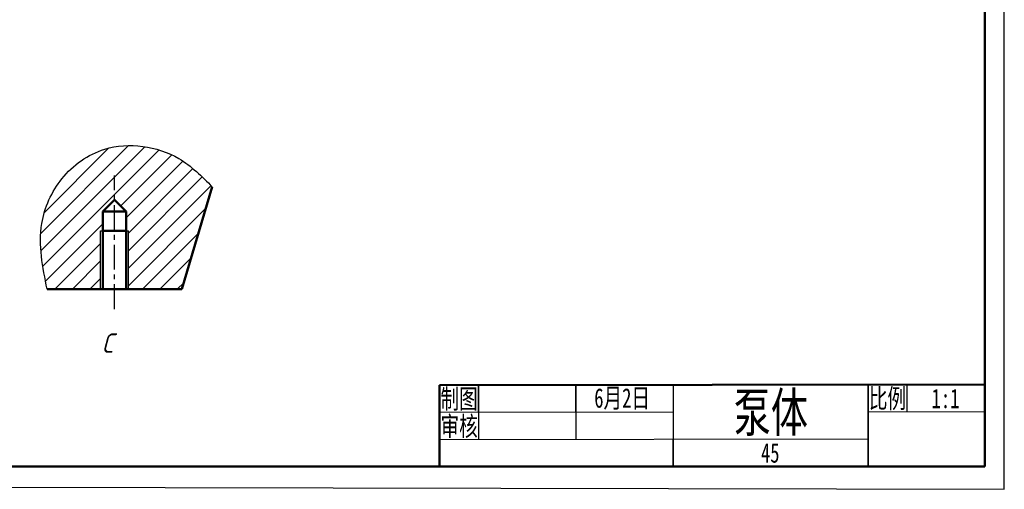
# Model space of a CAD drawing. Header units: millimetres. Extents: x 0 to 420, y -1 to 296.
# Tile 2 of 6: x 167 to 420, y -1 to 120. Entities that reach past the tile are written whole.
import ezdxf
from ezdxf.enums import TextEntityAlignment as Align

# ---------------------------------------------------------------- set-up
doc = ezdxf.new("R2010")
doc.units = ezdxf.units.MM
doc.header["$LTSCALE"] = 0.2
doc.linetypes.add('CENTER', pattern=[50.8, 31.75, -6.35, 6.35, -6.35])
for name, color, linetype, lineweight in [('Think Line', 7, 'Continuous', 50), ('粗实线', 7, 'Continuous', 50), ('细实线', 7, 'Continuous', 25), ('阴影', 7, 'Continuous', 9)]:
    doc.layers.add(name, color=color, linetype=linetype, lineweight=lineweight)
doc.layers.add('点划线', color=3, linetype='CENTER')
doc.styles.add('尺寸数字', font='gbeitc.shx', dxfattribs={"bigfont": 'gbcbig.shx'})
doc.styles.add('汉字', font='simfang.ttf', dxfattribs={"width": 0.7})

msp = doc.modelspace()

# ---------------------------------------------------------------- hatches: boundary and pattern name
at = {"layer": '阴影'}
h = msp.add_hatch(dxfattribs=at)
h.set_pattern_fill('ANSI31', color=256)
edge = h.paths.add_edge_path()
edge.add_spline(control_points=[(216.61, 76.77), (213.94, 79.45), (206.73, 86.69), (190.16, 89.04), (177.23, 79.81), (171.1, 66.04), (173.07, 56.15), (174.2, 50.48)], knot_values=[0, 0, 0, 0, 11.249533, 30.437828, 43.761141, 56.39937, 73.308758, 73.308758, 73.308758, 73.308758], degree=3, periodic=0)
edge.add_line((174.2, 50.48), (187.95, 50.48))
edge.add_line((187.95, 50.48), (187.95, 65.48))
edge.add_line((187.95, 65.48), (188.51, 65.48))
edge.add_line((188.51, 65.48), (188.51, 70.48))
edge.add_line((188.51, 70.48), (191.51, 73.48))
edge.add_line((191.51, 73.48), (194.51, 70.48))
edge.add_line((194.51, 70.48), (194.51, 65.48))
edge.add_line((194.51, 65.48), (195.06, 65.48))
edge.add_line((195.06, 65.48), (195.06, 50.48))
edge.add_line((195.06, 50.48), (208.81, 50.48))
edge.add_line((208.81, 50.48), (216.61, 76.77))

# ---------------------------------------------------------------- linework, layer by layer
at = {"layer": 'Think Line', "lineweight": 25}
for p, q in [((420, -0.88), (419.96, 296.12)), ((0, 0), (420, -0.88))]:
    msp.add_line(p, q, dxfattribs=at)
at = {"layer": 'Think Line'}
for p, q in [((415, 5), (415, 292)), ((415, 26), (275, 25.83)), ((275, 25.83), (275, 5)), ((415, 5), (415, 26)), ((25, 5), (415, 5))]:
    msp.add_line(p, q, dxfattribs=at)
at = {"layer": '点划线'}
msp.add_line((191.51, 45.41), (191.51, 79.68), dxfattribs=at)
at = {"layer": '粗实线'}
for p, q in [((208.81, 50.48), (216.61, 76.77)), ((188.51, 70.48), (191.51, 73.48)), ((191.51, 73.48), (194.51, 70.48)), ((188.51, 65.48), (188.51, 70.48)), ((188.51, 70.48), (194.51, 70.48)), ((194.51, 70.48), (194.51, 65.48)), ((194.51, 65.48), (188.51, 65.48)), ((188.51, 65.48), (188.51, 50.48)), ((194.51, 50.48), (194.51, 65.48)), ((174.2, 50.48), (208.81, 50.48)), ((191.51, 50.48), (194.51, 50.48))]:
    msp.add_line(p, q, dxfattribs=at)
at = {"layer": '细实线'}
for p, q in [((187.95, 50.52), (187.95, 65.48)), ((187.95, 65.48), (195.06, 65.48)), ((195.06, 50.52), (195.06, 65.48)), ((285, 25.83), (285, 11.84)), ((285, 18.84), (285, 25.83)), ((310, 18.87), (310, 25.87)), ((310, 25.83), (310, 11.87)), ((335, 25.83), (335, 5)), ((385, 25.83), (385, 5)), ((385, 11.96), (385, 25.83)), ((395, 25.83), (395, 18.98)), ((415.01, 19), (415, 26)), ((335, 18.9), (275.01, 18.83)), ((415.01, 19), (385, 18.96)), ((415, 11.96), (415, 19)), ((385, 11.96), (275.02, 11.83)), ((335, 5), (335, 11.9)), ((385, 5), (385, 11.96)), ((415.02, 12), (415, 12))]:
    msp.add_line(p, q, dxfattribs=at)
msp.add_spline([(174.2, 50.48), (172.84, 67.34), (178.01, 78.87), (188.98, 86.43), (208.02, 84.04), (216.61, 76.77)], degree=3, dxfattribs=at)

# ---------------------------------------------------------------- texts
at = {"layer": '细实线', "style": '汉字', "width": 0.7}
for s, height, p in [('制图', 5, (280.01, 22.33)), ('6月2日', 5, (321.86, 22.57)), ('泵体', 10, (360.05, 18.88)), ('比例', 5, (390, 22.47)), ('1:1', 5, (404.9, 22.45)), ('审核', 5, (280.01, 15.33)), ('45', 5, (359.89, 8.47))]:
    msp.add_text(s, height=height, dxfattribs=at).set_placement(p, align=Align.MIDDLE_CENTER)
at = {"layer": '阴影', "insert": (188.14, 39.17), "char_height": 5, "attachment_point": 1, "style": '尺寸数字'}
msp.add_mtext_dynamic_manual_height_columns('C', width=10.2341, gutter_width=25, heights=[0], dxfattribs=at)

doc.saveas('drawing.dxf')
